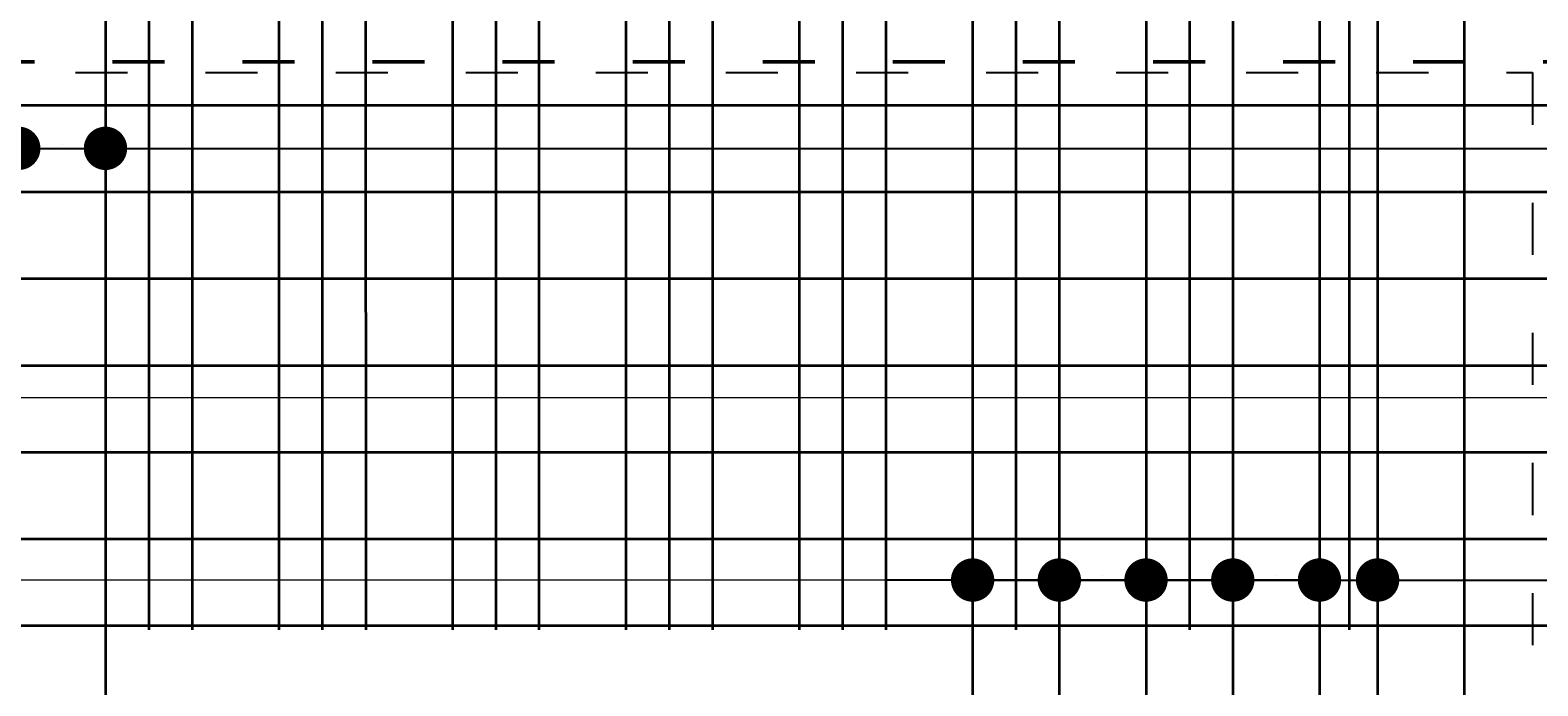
# Model space of a CAD drawing. Header units: millimetres. Extents: x 295948 to 312016, y 6878 to 18016.
# Tile 225 of 252: x 309050 to 309398, y 15126 to 15277. Entities that reach past the tile are written whole.
import ezdxf

# ---------------------------------------------------------------- set-up
doc = ezdxf.new("R2010")
doc.units = ezdxf.units.MM
doc.linetypes.add('ACAD_ISO03W100', pattern=[30, 12, -18])
for name, color, linetype, lineweight in [('konstrukcja wymiary', 1, 'Continuous', 13), ('zbrojenie', 4, 'Continuous', 50), ('zbrojenie płyty', 141, 'Continuous', 35)]:
    doc.layers.add(name, color=color, linetype=linetype, lineweight=lineweight)
doc.layers.add('przerywane', color=6, linetype='ACAD_ISO03W100')
doc.styles.add('KONSTRUKCJA', font='romand.shx', dxfattribs={"oblique": 10})
doc.styles.get("Standard").update_dxf_attribs({"font": 'romand.shx', "oblique": 10})
doc.dimstyles.new('150', dxfattribs={"dimtxt": 10, "dimasz": 7, "dimexe": 1.25, "dimexo": 0.625, "dimgap": 3, "dimtad": 1, "dimdec": 0, "dimrnd": 0.5, "dimtxsty": 'KONSTRUKCJA', "dimblk": 'ARCHTICK', "dimcen": 2.5, "dimadec": 0, "dimazin": 0, "dimtfac": 1, "dimtdec": 0, "dimtix": 1, "dimtmove": 0, "dimatfit": 3, "dimfxl": 4, "dimfxlon": 1, "dimarcsym": 0})
doc.dimstyles.new('kropki', dxfattribs={"dimtxt": 0.001, "dimasz": 10, "dimexe": 1.25, "dimexo": 0.625, "dimgap": 1, "dimtad": 1, "dimtxsty": 'Standard', "dimblk": 'DOT', "dimcen": 2.5, "dimadec": 0, "dimazin": 0, "dimtfac": 1, "dimtmove": 0, "dimatfit": 3, "dimfxl": 1, "dimfxlon": 1, "dimarcsym": 0})

# ---------------------------------------------------------------- blocks, each defined once
blk = doc.blocks.new('_ArchTick')
at = {"color": 0, "linetype": 'ByBlock', "lineweight": 13, "const_width": 0.15}
blk.add_lwpolyline([(-0.5, -0.5), (0.5, 0.5)], dxfattribs=at)
blk = doc.blocks.new('*D913')
at = {"layer": 'Defpoints', "color": 0, "transparency": 16777216}
for p in [(309164.63, 15501.22), (309164.63, 14393.22), (309000.63, 14353.22)]:
    blk.add_point(p, dxfattribs=at)
at = {"layer": 'konstrukcja wymiary', "color": 0, "lineweight": -2, "transparency": 16777216}
for p, q in [((309000.63, 15497.22), (309000.63, 15502.47)), ((309000.63, 15501.22), (309164.63, 15501.22)), ((309164.63, 15497.22), (309164.63, 15502.47))]:
    blk.add_line(p, q, dxfattribs=at)
at = {"layer": 'konstrukcja wymiary', "color": 0, "lineweight": -2, "transparency": 16777216, "xscale": 7, "yscale": 7, "zscale": 7, "rotation": 180}
blk.add_blockref('_ArchTick', (309000.63, 15501.22), dxfattribs=at)
at = {"layer": 'konstrukcja wymiary', "color": 0, "lineweight": -2, "transparency": 16777216, "xscale": 7, "yscale": 7, "zscale": 7}
blk.add_blockref('_ArchTick', (309164.63, 15501.22), dxfattribs=at)
at = {"layer": 'konstrukcja wymiary', "color": 0, "transparency": 16777216, "insert": (309082.63, 15509.22), "char_height": 10, "attachment_point": 5, "style": 'KONSTRUKCJA'}
blk.add_mtext('164', dxfattribs=at)
blk = doc.blocks.new('*D914')
at = {"layer": 'Defpoints', "color": 0, "transparency": 16777216}
for p in [(309620.63, 15501.22), (309620.63, 14520.22), (309164.63, 14393.22)]:
    blk.add_point(p, dxfattribs=at)
at = {"layer": 'konstrukcja wymiary', "color": 0, "lineweight": -2, "transparency": 16777216}
for p, q in [((309164.63, 15497.22), (309164.63, 15502.47)), ((309164.63, 15501.22), (309620.63, 15501.22)), ((309620.63, 15497.22), (309620.63, 15502.47))]:
    blk.add_line(p, q, dxfattribs=at)
at = {"layer": 'konstrukcja wymiary', "color": 0, "lineweight": -2, "transparency": 16777216, "xscale": 7, "yscale": 7, "zscale": 7, "rotation": 180}
blk.add_blockref('_ArchTick', (309164.63, 15501.22), dxfattribs=at)
at = {"layer": 'konstrukcja wymiary', "color": 0, "lineweight": -2, "transparency": 16777216, "xscale": 7, "yscale": 7, "zscale": 7}
blk.add_blockref('_ArchTick', (309620.63, 15501.22), dxfattribs=at)
at = {"layer": 'konstrukcja wymiary', "color": 0, "transparency": 16777216, "insert": (309392.63, 15509.22), "char_height": 10, "attachment_point": 5, "style": 'KONSTRUKCJA'}
blk.add_mtext('456', dxfattribs=at)
blk = doc.blocks.new('_Dot')
at = {"color": 0, "linetype": 'ByBlock', "lineweight": -2}
blk.add_line((-0.5, 0), (-1, 0), dxfattribs=at)
at = {"color": 0, "linetype": 'ByBlock', "const_width": 0.5}
blk.add_lwpolyline([(-0.25, 0, 1), (0.25, 0, 1)], format="xyb", close=True, dxfattribs=at)
blk = doc.blocks.new('*D1415')
at = {"layer": 'Defpoints', "color": 0, "transparency": 16777216}
for p in [(309032.54, 15259.72), (309047.54, 15259.72), (309047.54, 15249.77)]:
    blk.add_point(p, dxfattribs=at)
at = {"layer": 'konstrukcja wymiary', "color": 0, "lineweight": -2, "transparency": 16777216}
for p, q in [((309032.54, 15250.77), (309032.54, 15248.52)), ((309047.54, 15250.77), (309047.54, 15248.52)), ((309022.54, 15249.77), (309012.54, 15249.77)), ((309032.54, 15249.77), (309047.54, 15249.77)), ((309057.54, 15249.77), (309067.54, 15249.77))]:
    blk.add_line(p, q, dxfattribs=at)
at = {"layer": 'konstrukcja wymiary', "color": 0, "lineweight": -2, "transparency": 16777216, "xscale": 10, "yscale": 10, "zscale": 10}
blk.add_blockref('_Dot', (309032.54, 15249.77), dxfattribs=at)
at = {"layer": 'konstrukcja wymiary', "color": 0, "lineweight": -2, "transparency": 16777216, "xscale": 10, "yscale": 10, "zscale": 10, "rotation": 180}
blk.add_blockref('_Dot', (309047.54, 15249.77), dxfattribs=at)
at = {"layer": 'konstrukcja wymiary', "color": 0, "transparency": 16777216, "insert": (309040.04, 15250.77), "char_height": 0.001, "attachment_point": 5}
blk.add_mtext('15', dxfattribs=at)
blk = doc.blocks.new('*D1416')
at = {"layer": 'Defpoints', "color": 0, "transparency": 16777216}
for p in [(309047.54, 15259.72), (309067.54, 15259.72), (309067.54, 15249.77)]:
    blk.add_point(p, dxfattribs=at)
at = {"layer": 'konstrukcja wymiary', "color": 0, "lineweight": -2, "transparency": 16777216}
for p, q in [((309047.54, 15250.77), (309047.54, 15248.52)), ((309067.54, 15250.77), (309067.54, 15248.52)), ((309037.54, 15249.77), (309027.54, 15249.77)), ((309047.54, 15249.77), (309067.54, 15249.77)), ((309077.54, 15249.77), (309087.54, 15249.77))]:
    blk.add_line(p, q, dxfattribs=at)
at = {"layer": 'konstrukcja wymiary', "color": 0, "lineweight": -2, "transparency": 16777216, "xscale": 10, "yscale": 10, "zscale": 10}
blk.add_blockref('_Dot', (309047.54, 15249.77), dxfattribs=at)
at = {"layer": 'konstrukcja wymiary', "color": 0, "lineweight": -2, "transparency": 16777216, "xscale": 10, "yscale": 10, "zscale": 10, "rotation": 180}
blk.add_blockref('_Dot', (309067.54, 15249.77), dxfattribs=at)
at = {"layer": 'konstrukcja wymiary', "color": 0, "transparency": 16777216, "insert": (309057.54, 15250.77), "char_height": 0.001, "attachment_point": 5}
blk.add_mtext('20', dxfattribs=at)
blk = doc.blocks.new('*D1378')
at = {"layer": 'Defpoints', "color": 0, "transparency": 16777216}
for p in [(309067.54, 15259.72), (309885.19, 15249.77), (309885.19, 15239.72)]:
    blk.add_point(p, dxfattribs=at)
at = {"layer": 'konstrukcja wymiary', "color": 0, "lineweight": -2, "transparency": 16777216}
for p, q in [((309067.54, 15250.77), (309067.54, 15248.52)), ((309885.19, 15248.77), (309885.19, 15251.02)), ((309077.54, 15249.77), (309875.19, 15249.77))]:
    blk.add_line(p, q, dxfattribs=at)
at = {"layer": 'konstrukcja wymiary', "color": 0, "lineweight": -2, "transparency": 16777216, "xscale": 10, "yscale": 10, "zscale": 10, "rotation": 180}
blk.add_blockref('_Dot', (309067.54, 15249.77), dxfattribs=at)
at = {"layer": 'konstrukcja wymiary', "color": 0, "lineweight": -2, "transparency": 16777216, "xscale": 10, "yscale": 10, "zscale": 10}
blk.add_blockref('_Dot', (309885.19, 15249.77), dxfattribs=at)
at = {"layer": 'konstrukcja wymiary', "color": 0, "transparency": 16777216, "insert": (309476.36, 15250.77), "char_height": 0.001, "attachment_point": 5}
blk.add_mtext('817,65', dxfattribs=at)
blk = doc.blocks.new('*D872')
at = {"layer": 'Defpoints', "color": 0, "transparency": 16777216}
for p in [(309267.52, 15159.72), (309287.52, 15159.72), (309287.52, 15150.23)]:
    blk.add_point(p, dxfattribs=at)
at = {"layer": 'konstrukcja wymiary', "color": 0, "lineweight": -2, "transparency": 16777216}
for p, q in [((309257.52, 15150.23), (309247.52, 15150.23)), ((309267.52, 15151.23), (309267.52, 15148.98)), ((309267.52, 15150.23), (309287.52, 15150.23)), ((309287.52, 15151.23), (309287.52, 15148.98)), ((309297.52, 15150.23), (309307.52, 15150.23))]:
    blk.add_line(p, q, dxfattribs=at)
at = {"layer": 'konstrukcja wymiary', "color": 0, "lineweight": -2, "transparency": 16777216, "xscale": 10, "yscale": 10, "zscale": 10}
blk.add_blockref('_Dot', (309267.52, 15150.23), dxfattribs=at)
at = {"layer": 'konstrukcja wymiary', "color": 0, "lineweight": -2, "transparency": 16777216, "xscale": 10, "yscale": 10, "zscale": 10, "rotation": 180}
blk.add_blockref('_Dot', (309287.52, 15150.23), dxfattribs=at)
at = {"layer": 'konstrukcja wymiary', "color": 0, "transparency": 16777216, "insert": (309277.52, 15151.23), "char_height": 0.001, "attachment_point": 5}
blk.add_mtext('20', dxfattribs=at)
blk = doc.blocks.new('*D873')
at = {"layer": 'Defpoints', "color": 0, "transparency": 16777216}
for p in [(309287.52, 15159.72), (309307.52, 15159.72), (309307.52, 15150.23)]:
    blk.add_point(p, dxfattribs=at)
at = {"layer": 'konstrukcja wymiary', "color": 0, "lineweight": -2, "transparency": 16777216}
for p, q in [((309277.52, 15150.23), (309267.52, 15150.23)), ((309287.52, 15151.23), (309287.52, 15148.98)), ((309287.52, 15150.23), (309307.52, 15150.23)), ((309307.52, 15151.23), (309307.52, 15148.98)), ((309317.52, 15150.23), (309327.52, 15150.23))]:
    blk.add_line(p, q, dxfattribs=at)
at = {"layer": 'konstrukcja wymiary', "color": 0, "lineweight": -2, "transparency": 16777216, "xscale": 10, "yscale": 10, "zscale": 10}
blk.add_blockref('_Dot', (309287.52, 15150.23), dxfattribs=at)
at = {"layer": 'konstrukcja wymiary', "color": 0, "lineweight": -2, "transparency": 16777216, "xscale": 10, "yscale": 10, "zscale": 10, "rotation": 180}
blk.add_blockref('_Dot', (309307.52, 15150.23), dxfattribs=at)
at = {"layer": 'konstrukcja wymiary', "color": 0, "transparency": 16777216, "insert": (309297.52, 15151.23), "char_height": 0.001, "attachment_point": 5}
blk.add_mtext('20', dxfattribs=at)
blk = doc.blocks.new('*D874')
at = {"layer": 'Defpoints', "color": 0, "transparency": 16777216}
for p in [(309307.52, 15159.72), (309327.52, 15159.72), (309327.52, 15150.23)]:
    blk.add_point(p, dxfattribs=at)
at = {"layer": 'konstrukcja wymiary', "color": 0, "lineweight": -2, "transparency": 16777216}
for p, q in [((309297.52, 15150.23), (309287.52, 15150.23)), ((309307.52, 15151.23), (309307.52, 15148.98)), ((309307.52, 15150.23), (309327.52, 15150.23)), ((309327.52, 15151.23), (309327.52, 15148.98)), ((309337.52, 15150.23), (309347.52, 15150.23))]:
    blk.add_line(p, q, dxfattribs=at)
at = {"layer": 'konstrukcja wymiary', "color": 0, "lineweight": -2, "transparency": 16777216, "xscale": 10, "yscale": 10, "zscale": 10}
blk.add_blockref('_Dot', (309307.52, 15150.23), dxfattribs=at)
at = {"layer": 'konstrukcja wymiary', "color": 0, "lineweight": -2, "transparency": 16777216, "xscale": 10, "yscale": 10, "zscale": 10, "rotation": 180}
blk.add_blockref('_Dot', (309327.52, 15150.23), dxfattribs=at)
at = {"layer": 'konstrukcja wymiary', "color": 0, "transparency": 16777216, "insert": (309317.52, 15151.23), "char_height": 0.001, "attachment_point": 5}
blk.add_mtext('20', dxfattribs=at)
blk = doc.blocks.new('*D875')
at = {"layer": 'Defpoints', "color": 0, "transparency": 16777216}
for p in [(309327.52, 15159.72), (309347.52, 15159.72), (309347.52, 15150.23)]:
    blk.add_point(p, dxfattribs=at)
at = {"layer": 'konstrukcja wymiary', "color": 0, "lineweight": -2, "transparency": 16777216}
for p, q in [((309317.52, 15150.23), (309307.52, 15150.23)), ((309327.52, 15151.23), (309327.52, 15148.98)), ((309327.52, 15150.23), (309347.52, 15150.23)), ((309347.52, 15151.23), (309347.52, 15148.98)), ((309357.52, 15150.23), (309367.52, 15150.23))]:
    blk.add_line(p, q, dxfattribs=at)
at = {"layer": 'konstrukcja wymiary', "color": 0, "lineweight": -2, "transparency": 16777216, "xscale": 10, "yscale": 10, "zscale": 10}
blk.add_blockref('_Dot', (309327.52, 15150.23), dxfattribs=at)
at = {"layer": 'konstrukcja wymiary', "color": 0, "lineweight": -2, "transparency": 16777216, "xscale": 10, "yscale": 10, "zscale": 10, "rotation": 180}
blk.add_blockref('_Dot', (309347.52, 15150.23), dxfattribs=at)
at = {"layer": 'konstrukcja wymiary', "color": 0, "transparency": 16777216, "insert": (309337.52, 15151.23), "char_height": 0.001, "attachment_point": 5}
blk.add_mtext('20', dxfattribs=at)
blk = doc.blocks.new('*D876')
at = {"layer": 'Defpoints', "color": 0, "transparency": 16777216}
for p in [(309347.52, 15159.72), (309360.92, 15159.72), (309360.92, 15150.23)]:
    blk.add_point(p, dxfattribs=at)
at = {"layer": 'konstrukcja wymiary', "color": 0, "lineweight": -2, "transparency": 16777216}
for p, q in [((309337.52, 15150.23), (309327.52, 15150.23)), ((309347.52, 15151.23), (309347.52, 15148.98)), ((309347.52, 15150.23), (309360.92, 15150.23)), ((309360.92, 15151.23), (309360.92, 15148.98)), ((309370.92, 15150.23), (309380.92, 15150.23))]:
    blk.add_line(p, q, dxfattribs=at)
at = {"layer": 'konstrukcja wymiary', "color": 0, "lineweight": -2, "transparency": 16777216, "xscale": 10, "yscale": 10, "zscale": 10}
blk.add_blockref('_Dot', (309347.52, 15150.23), dxfattribs=at)
at = {"layer": 'konstrukcja wymiary', "color": 0, "lineweight": -2, "transparency": 16777216, "xscale": 10, "yscale": 10, "zscale": 10, "rotation": 180}
blk.add_blockref('_Dot', (309360.92, 15150.23), dxfattribs=at)
at = {"layer": 'konstrukcja wymiary', "color": 0, "transparency": 16777216, "insert": (309354.22, 15151.23), "char_height": 0.001, "attachment_point": 5}
blk.add_mtext('13,4', dxfattribs=at)
blk = doc.blocks.new('*D877')
at = {"layer": 'Defpoints', "color": 0, "transparency": 16777216}
for p in [(310376.34, 15181.72), (309360.92, 15159.72), (310376.34, 15150.23)]:
    blk.add_point(p, dxfattribs=at)
at = {"layer": 'konstrukcja wymiary', "color": 0, "lineweight": -2, "transparency": 16777216}
for p, q in [((309360.92, 15151.23), (309360.92, 15148.98)), ((309370.92, 15150.23), (310366.34, 15150.23)), ((310376.34, 15151.23), (310376.34, 15148.98))]:
    blk.add_line(p, q, dxfattribs=at)
at = {"layer": 'konstrukcja wymiary', "color": 0, "lineweight": -2, "transparency": 16777216, "xscale": 10, "yscale": 10, "zscale": 10, "rotation": 180}
blk.add_blockref('_Dot', (309360.92, 15150.23), dxfattribs=at)
at = {"layer": 'konstrukcja wymiary', "color": 0, "lineweight": -2, "transparency": 16777216, "xscale": 10, "yscale": 10, "zscale": 10}
blk.add_blockref('_Dot', (310376.34, 15150.23), dxfattribs=at)
at = {"layer": 'konstrukcja wymiary', "color": 0, "transparency": 16777216, "insert": (309868.63, 15151.23), "char_height": 0.001, "attachment_point": 5}
blk.add_mtext('1015,43', dxfattribs=at)

msp = doc.modelspace()

# ---------------------------------------------------------------- linework, layer by layer
at = {"layer": 'konstrukcja wymiary'}
for p, q in [((309577.131, 15192.213), (308901.853, 15192.213)), ((309300.018, 15150.227), (308901.853, 15150.227))]:
    msp.add_line(p, q, dxfattribs=at)
at = {"layer": 'przerywane'}
for p, q in [((309000.631, 15267.224), (309396.631, 15267.224)), ((309396.631, 15267.224), (309396.631, 14711.224))]:
    msp.add_line(p, q, dxfattribs=at)
at = {"layer": 'zbrojenie', "linetype": 'ACAD_ISO03W100'}
msp.add_line((308979.131, 15269.724), (310758.131, 15269.724), dxfattribs=at)
at = {"layer": 'zbrojenie płyty'}
for p, q in [((309067.518, 15438.724), (309067.59, 14789.224)), ((309077.518, 15438.724), (309077.551, 15138.724)), ((309087.518, 15438.724), (309087.551, 15138.724)), ((309107.518, 15438.724), (309107.551, 15138.724)), ((309117.518, 15438.724), (309117.551, 15138.724)), ((309127.518, 15438.724), (309127.551, 15138.724)), ((309147.518, 15438.724), (309147.551, 15138.724)), ((309157.518, 15438.724), (309157.551, 15138.724)), ((309167.518, 15438.724), (309167.518, 15138.724)), ((309187.518, 15438.724), (309187.518, 15138.724)), ((309197.518, 15438.724), (309197.518, 15138.724)), ((309207.518, 15438.724), (309207.518, 15138.724)), ((309227.518, 15438.724), (309227.518, 15138.724)), ((309237.518, 15438.724), (309237.518, 15138.724)), ((309247.518, 15438.724), (309247.518, 15138.724)), ((309267.518, 15438.724), (309267.518, 14549.224)), ((309277.518, 15438.724), (309277.518, 15138.724)), ((309287.518, 15438.724), (309287.518, 14549.224)), ((309307.518, 15438.724), (309307.518, 14549.224)), ((309317.518, 15438.724), (309317.518, 15138.724)), ((309327.518, 15438.724), (309327.518, 14549.224)), ((309347.518, 15438.724), (309347.518, 14549.224)), ((309354.342, 15438.724), (309354.342, 15138.724)), ((309360.918, 15438.724), (309360.918, 14549.224)), ((309380.918, 15288.724), (309380.918, 14549.224)), ((308979.131, 15259.724), (309898.631, 15259.724)), ((308979.131, 15239.724), (309898.631, 15239.724)), ((308979.131, 15219.724), (309898.631, 15219.724)), ((308979.131, 15199.724), (309898.631, 15199.724)), ((308979.131, 15179.724), (309898.631, 15179.724)), ((308979.131, 15159.724), (309898.631, 15159.724)), ((308979.131, 15139.724), (309898.631, 15139.724))]:
    msp.add_line(p, q, dxfattribs=at)

# ---------------------------------------------------------------- dimensions: what is measured, and where the dimension line sits
at = {"layer": 'konstrukcja wymiary'}
for base, p1, p2, dimstyle, picture, middle in [((309164.631, 15501.224), (309000.631, 14353.224), (309164.631, 14393.224), '150', '*D913', (309082.631, 15509.224)), ((309620.631, 15501.224), (309164.631, 14393.224), (309620.631, 14520.224), '150', '*D914', (309392.631, 15509.224)), ((309067.538, 15249.767), (309047.538, 15259.724), (309067.538, 15259.724), 'kropki', '*D1416', (309057.538, 15250.768)), ((309885.189, 15249.767), (309067.538, 15259.724), (309885.189, 15239.724), 'kropki', '*D1378', (309476.363, 15250.768)), ((310376.344, 15150.227), (309360.918, 15159.724), (310376.344, 15181.724), 'kropki', '*D877', (309868.631, 15151.227)), ((309307.518, 15150.227), (309287.518, 15159.724), (309307.518, 15159.724), 'kropki', '*D873', (309297.518, 15151.227)), ((309327.518, 15150.227), (309307.518, 15159.724), (309327.518, 15159.724), 'kropki', '*D874', (309317.518, 15151.227)), ((309347.518, 15150.227), (309327.518, 15159.724), (309347.518, 15159.724), 'kropki', '*D875', (309337.518, 15151.227)), ((309360.918, 15150.227), (309347.518, 15159.724), (309360.918, 15159.724), 'kropki', '*D876', (309354.218, 15151.227))]:
    dim = msp.add_linear_dim(base=base, p1=p1, p2=p2, dimstyle=dimstyle, override={"dimtmove": 1}, dxfattribs=at)
    dim.commit()
    dim.dimension.update_dxf_attribs({"geometry": picture, "text_midpoint": middle})
for base, p1, p2, picture, middle in [((309047.538, 15249.767), (309032.538, 15259.724), (309047.538, 15259.724), '*D1415', (309040.038, 15250.768)), ((309287.518, 15150.227), (309267.518, 15159.724), (309287.518, 15159.724), '*D872', (309277.518, 15151.227))]:
    dim = msp.add_linear_dim(base=base, p1=p1, p2=p2, dimstyle='kropki', dxfattribs=at)
    dim.commit()
    dim.dimension.update_dxf_attribs({"geometry": picture, "text_midpoint": middle})

doc.saveas('drawing.dxf')
